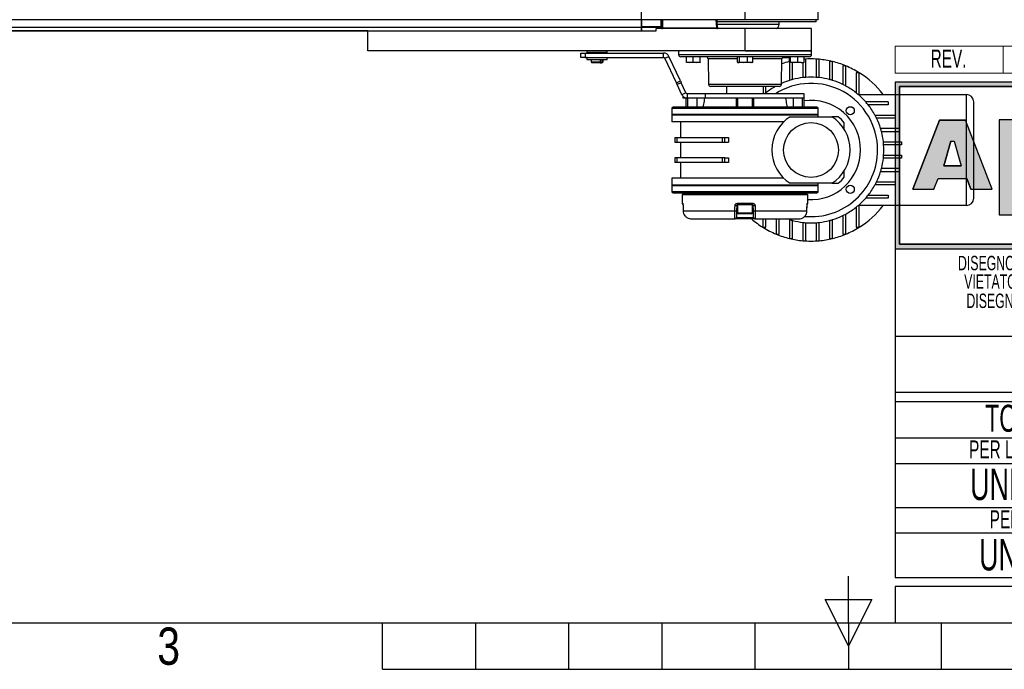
# Model space of a CAD drawing. Header units: millimetres. Extents: x 0 to 420, y 0 to 297.
# Tile 2 of 11: x 118 to 227, y 0 to 72. Entities that reach past the tile are written whole.
import ezdxf
from ezdxf.enums import TextEntityAlignment as Align

# ---------------------------------------------------------------- set-up
doc = ezdxf.new("R2010")
doc.units = ezdxf.units.MM
doc.layers.add('CARTIGLIO', color=140, linetype='Continuous')
doc.styles.add('SLDTEXTSTYLE0', font='TXT', dxfattribs={"width": 0.638298})
doc.styles.add('SLDTEXTSTYLE1', font='TXT', dxfattribs={"width": 0.675})
doc.styles.add('SLDTEXTSTYLE2', font='TXT', dxfattribs={"width": 0.821468})

# ---------------------------------------------------------------- blocks, each defined once
blk = doc.blocks.new('SW_NOTE_0_1')
at = {"layer": 'CARTIGLIO', "color": 0, "insert": (85.41, 3.22), "char_height": 2.5, "attachment_point": 2, "style": 'SLDTEXTSTYLE0'}
blk.add_mtext("ATTENZIONE: NON INTERPRETARE IL DISEGNO. IN CASO DI QUOTE MANCANTI O POCO CHIARE CONSULTARE L'UFFICIO TECNICO", dxfattribs=at)
blk = doc.blocks.new('SW_NOTE_0_15')
at = {"layer": 'CARTIGLIO', "color": 0, "insert": (23.94, 3.87), "char_height": 3, "attachment_point": 2, "style": 'SLDTEXTSTYLE0'}
blk.add_mtext('TOLLERANZE DI LAVORAZIONE', dxfattribs=at)
blk = doc.blocks.new('SW_NOTE_0_16')
at = {"layer": 'CARTIGLIO', "color": 0, "insert": (21.07, 5.8), "char_height": 4.5, "attachment_point": 2, "style": 'SLDTEXTSTYLE1'}
blk.add_mtext('CONFIDENZIALE', dxfattribs=at)
blk = doc.blocks.new('SW_NOTE_0_17')
at = {"layer": 'CARTIGLIO', "color": 0, "insert": (28.04, 2.06), "char_height": 1.6, "attachment_point": 2, "style": 'SLDTEXTSTYLE0'}
blk.add_mtext('DISEGNO ESEGUITO CON CAD NON SONO AMMESSE VARIAZIONI', dxfattribs=at)
blk = doc.blocks.new('SW_NOTE_0_18')
at = {"layer": 'CARTIGLIO', "color": 0, "insert": (27.34, 2.06), "char_height": 1.6, "attachment_point": 2, "style": 'SLDTEXTSTYLE0'}
blk.add_mtext('VIETATO RIPRODURRE O COMUNICARNE A TERZI IL CONTENUTO.', dxfattribs=at)
blk = doc.blocks.new('SW_NOTE_0_21')
at = {"layer": 'CARTIGLIO', "color": 0, "char_height": 1.6, "attachment_point": 2, "style": 'SLDTEXTSTYLE0'}
for s, insert in [('ALUSIC srl', (25.45, 2.06)), ("DISEGNO DI PROPRIETA'", (10.28, 2.06)), (". A TERMINI DI LEGGE E'", (39.41, 2.06))]:
    blk.add_mtext(s, dxfattribs=dict(at, insert=insert))
blk = doc.blocks.new('SW_NOTE_0_23')
at = {"layer": 'CARTIGLIO', "color": 0, "insert": (18.3, 2.58), "char_height": 2, "attachment_point": 2, "style": 'SLDTEXTSTYLE0'}
blk.add_mtext('PER LAVORAZIONI MECCANICHE', dxfattribs=at)
blk = doc.blocks.new('SW_NOTE_0_24')
at = {"layer": 'CARTIGLIO', "color": 0, "insert": (15.68, 4.51), "char_height": 3.5, "attachment_point": 2, "style": 'SLDTEXTSTYLE0'}
blk.add_mtext('UNI-ISO 2768 mH', dxfattribs=at)
blk = doc.blocks.new('SW_NOTE_0_25')
at = {"layer": 'CARTIGLIO', "color": 0, "insert": (13.86, 2.58), "char_height": 2, "attachment_point": 2, "style": 'SLDTEXTSTYLE0'}
blk.add_mtext('PER PROFILI IN ALLUMINIO', dxfattribs=at)
blk = doc.blocks.new('SW_NOTE_0_26')
at = {"layer": 'CARTIGLIO', "color": 0, "insert": (14.06, 4.51), "char_height": 3.5, "attachment_point": 2, "style": 'SLDTEXTSTYLE0'}
blk.add_mtext('UNI-EN 12020-2', dxfattribs=at)
blk = doc.blocks.new('SW_NOTE_0_27')
at = {"layer": 'CARTIGLIO', "color": 0, "insert": (2.34, 2.58), "char_height": 2, "attachment_point": 2, "style": 'SLDTEXTSTYLE0'}
blk.add_mtext('REV.', dxfattribs=at)
blk = doc.blocks.new('Cartiglio ALUSIC')
at = {"layer": 'CARTIGLIO'}
h = blk.add_hatch(color=256, dxfattribs=at)
h.paths.add_polyline_path([(113.97, 150), (113.97, 131.5), (158.97, 131.5), (158.97, 150)], flags=0)
h.paths.add_polyline_path([(114.47, 132), (114.47, 149.5), (158.47, 149.5), (158.47, 132)], flags=0)
h = blk.add_hatch(color=256, dxfattribs=at)
h.paths.add_polyline_path([(118.29, 138.11), (118.76, 139.32), (121.93, 139.32), (122.4, 138.11), (124.75, 138.11), (121.78, 145.79), (118.91, 145.79), (115.94, 138.11)], flags=0)
h.paths.add_polyline_path([(119.4, 140.72), (120.17, 143.45), (120.52, 143.45), (121.3, 140.72)], flags=0)
blk.add_hatch(color=256, dxfattribs=at).paths.add_polyline_path([(128.02, 145.8), (125.55, 145.8), (125.55, 135.27), (154.64, 135.27), (154.64, 136.36), (128.02, 136.36)], flags=0)
at = {"color": 161, "linetype": 'Continuous', "lineweight": 18}
for p, q in [((113.97, 151), (113.97, 154)), ((113.97, 154), (313.62, 154)), ((125.97, 154), (125.97, 151)), ((113.97, 151), (313.62, 151))]:
    blk.add_line(p, q, dxfattribs=at)
at = {"layer": 'CARTIGLIO'}
for p, q in [((113.97, 150), (113.97, 131.5)), ((113.97, 150), (113.97, 95)), ((173.97, 150), (113.97, 150)), ((158.97, 150), (113.97, 150)), ((113.97, 150), (113.97, 131.5)), ((113.97, 150), (113.97, 115.55)), ((114.47, 132), (114.47, 149.5)), ((114.47, 149.5), (114.47, 132)), ((114.47, 149.5), (158.47, 149.5)), ((158.47, 149.5), (114.47, 149.5)), ((118.91, 145.79), (115.94, 138.11)), ((115.94, 138.11), (118.91, 145.79)), ((121.78, 145.79), (118.91, 145.79)), ((118.91, 145.79), (121.78, 145.79)), ((124.75, 138.11), (121.78, 145.79)), ((124.75, 138.11), (121.78, 145.79)), ((128.02, 145.8), (125.55, 145.8)), ((125.55, 145.8), (125.55, 135.27)), ((128.02, 145.8), (125.55, 145.8)), ((125.55, 145.8), (125.55, 135.27)), ((119.4, 140.72), (120.17, 143.45)), ((120.17, 143.45), (119.4, 140.72)), ((120.17, 143.45), (120.52, 143.45)), ((120.17, 143.45), (120.52, 143.45)), ((120.52, 143.45), (121.3, 140.72)), ((120.52, 143.45), (121.3, 140.72)), ((121.3, 140.72), (119.4, 140.72)), ((119.4, 140.72), (121.3, 140.72)), ((118.29, 138.11), (118.76, 139.32)), ((118.29, 138.11), (118.76, 139.32)), ((118.76, 139.32), (121.93, 139.32)), ((118.76, 139.32), (121.93, 139.32)), ((122.4, 138.11), (121.93, 139.32)), ((121.93, 139.32), (122.4, 138.11)), ((115.94, 138.11), (118.29, 138.11)), ((115.94, 138.11), (118.29, 138.11)), ((122.4, 138.11), (124.75, 138.11)), ((122.4, 138.11), (124.75, 138.11)), ((125.55, 135.27), (154.64, 135.27)), ((125.55, 135.27), (154.64, 135.27)), ((113.97, 131.5), (158.97, 131.5)), ((113.97, 131.5), (173.97, 131.5)), ((158.47, 132), (114.47, 132)), ((114.47, 132), (158.47, 132)), ((173.97, 121.76), (113.97, 121.76)), ((173.97, 115.55), (113.97, 115.55)), ((113.97, 114.55), (173.97, 114.55)), ((113.97, 114.55), (113.97, 95)), ((173.96, 110.49), (113.96, 110.49)), ((113.97, 107.67), (154.98, 107.67)), ((154.98, 102.74), (113.97, 102.74)), ((113.99, 99.96), (154.99, 99.96)), ((113.97, 95), (173.97, 95)), ((313.62, 94), (113.97, 94)), ((113.97, 94), (113.97, 90)), ((113.97, 90), (313.62, 90))]:
    blk.add_line(p, q, dxfattribs=at)
at = {"layer": 'CARTIGLIO', "linetype": 'Continuous'}
blk.add_line((113.97, 90), (313.62, 90), dxfattribs=at)
at = {"layer": 'CARTIGLIO', "color": 140}
for name, p in [('SW_NOTE_0_27', (117.57, 151.04)), ('SW_NOTE_0_21', (118.97, 128.66)), ('SW_NOTE_0_18', (116.35, 126.61)), ('SW_NOTE_0_17', (115.64, 124.47)), ('SW_NOTE_0_16', (122.24, 115.47)), ('SW_NOTE_0_15', (119.54, 110.32)), ('SW_NOTE_0_23', (117.6, 107.65)), ('SW_NOTE_0_24', (118.75, 102.6)), ('SW_NOTE_0_25', (121.86, 99.9)), ('SW_NOTE_0_26', (120.29, 94.79)), ('SW_NOTE_0_1', (127.63, 90.02))]:
    blk.add_blockref(name, p, dxfattribs=at)
at = {"layer": 'CARTIGLIO', "color": 140, "style": 'SLDTEXTSTYLE0', "width": 0.638298}
for tag, height, p in [('AUTOATTR1', 3.5, (223.45, 133.7)), ('AUTOATTR2', 3.5, (221.77, 127.42)), ('AUTOATTR11', 3.5, (222.86, 121.41)), ('AUTOATTR8', 4, (219.24, 110)), ('AUTOATTR9', 4, (218.12, 100.42)), ('AUTOATTR0', 4, (249.03, 100.31))]:
    blk.add_attdef(tag, text='', height=height, dxfattribs=at).set_placement(p, align=Align.TOP_CENTER)
at = {"layer": 'CARTIGLIO', "color": 140}
for tag in ['AUTOATTR13', 'AUTOATTR12', 'AUTOATTR10', 'AUTOATTR7', 'AUTOATTR6', 'AUTOATTR5', 'AUTOATTR4', 'AUTOATTR3']:
    blk.add_attdef(tag, (0, 0), '', height=4, dxfattribs=at)

msp = doc.modelspace()

# ---------------------------------------------------------------- linework, layer by layer
at = {"color": 7, "linetype": 'Continuous'}
for p, q in [((187.0058, 70.8716), (187.0058, 155.5205)), ((78.5237, 70.8716), (187.0058, 70.8716))]:
    msp.add_line(p, q, dxfattribs=at)
at = {"color": 7, "linetype": 'Continuous', "lineweight": 25}
for p, q in [((198.5114, 72.1043), (198.5114, 154.2877)), ((206.6476, 72.1043), (206.6476, 154.2877)), ((198.5114, 72.1043), (67.018, 72.1043)), ((187.0058, 71.2414), (78.5237, 71.2414)), ((187.0058, 72.1043), (187.0058, 71.2414)), ((187.0058, 71.3339), (189.1783, 71.3339)), ((189.1793, 71.2496), (187.0058, 71.2496)), ((187.0058, 71.2414), (187.0058, 70.8716)), ((188.6494, 70.8716), (188.6494, 71.1181)), ((198.5114, 71.1181), (188.6494, 71.1181)), ((189.176, 71.2675), (189.1783, 71.3339)), ((189.1783, 71.3339), (189.1917, 72.1043)), ((189.2581, 71.2017), (189.2739, 72.1043)), ((189.2591, 71.1877), (189.2598, 71.1839)), ((189.3561, 72.1043), (189.3403, 71.2017)), ((189.3403, 71.2017), (189.3403, 71.1181)), ((189.3403, 71.2017), (195.3953, 71.2017)), ((195.3953, 71.2017), (195.315, 72.1043)), ((195.3953, 71.2017), (195.3953, 71.1181)), ((206.4011, 71.8578), (195.4158, 71.8578)), ((202.2919, 71.5564), (195.424, 71.5564)), ((206.6476, 72.1043), (198.5114, 72.1043)), ((198.5114, 68.6526), (198.5114, 71.1181)), ((205.908, 71.1181), (198.5114, 71.1181)), ((202.2919, 71.5564), (202.2919, 71.8578)), ((205.908, 68.6526), (205.908, 71.1181)), ((206.4011, 71.8578), (206.4011, 72.1043)), ((156.5979, 70.8716), (108.9316, 70.8716)), ((156.5979, 68.6526), (156.5979, 70.8716)), ((156.5979, 70.8716), (188.6494, 70.8716)), ((198.5114, 68.6526), (156.5979, 68.6526)), ((180.2728, 67.9138), (180.2728, 68.4069)), ((180.2728, 68.4069), (180.7659, 68.4069)), ((180.7659, 67.9138), (180.2728, 67.9138)), ((180.7659, 68.4069), (180.7659, 67.9138)), ((180.7659, 68.4069), (189.4695, 68.4069)), ((180.7659, 67.9138), (189.4695, 67.9138)), ((180.9576, 68.6223), (180.9486, 68.4497)), ((180.9486, 68.4497), (183.2132, 68.4497)), ((180.9486, 67.871), (180.9576, 67.6984)), ((183.2132, 67.871), (180.9486, 67.871)), ((180.9758, 68.6223), (180.9576, 68.6223)), ((183.2042, 68.6223), (180.9758, 68.6223)), ((180.9992, 68.4151), (180.9814, 68.4151)), ((180.9814, 67.9055), (183.1804, 67.9055)), ((183.1804, 68.4151), (180.9992, 68.4151)), ((181.0782, 68.4151), (181.0782, 68.4069)), ((181.0782, 67.9138), (181.0782, 67.9055)), ((183.0835, 68.4069), (183.0835, 68.4151)), ((183.0835, 67.9055), (183.0835, 67.9138)), ((183.2132, 68.4497), (183.2042, 68.6223)), ((183.2042, 67.6984), (183.2132, 67.871)), ((189.4695, 67.9138), (189.4695, 68.4069)), ((189.6184, 67.8189), (190.0653, 68.0273)), ((190.8878, 65.0967), (189.6184, 67.8189)), ((191.3347, 65.3051), (190.0653, 68.0273)), ((191.1149, 68.6526), (191.1222, 68.2374)), ((191.1222, 68.2374), (205.9007, 68.2374)), ((198.5114, 67.9951), (191.3687, 67.9951)), ((191.9956, 67.3804), (191.9956, 67.9951)), ((192.0045, 67.3804), (192.0045, 67.9951)), ((192.7675, 67.3804), (192.7675, 67.9951)), ((193.5216, 67.3804), (193.5216, 67.9951)), ((197.6579, 67.3804), (197.6579, 67.9951)), ((197.9142, 67.3804), (197.9142, 67.9951)), ((198.5114, 68.6526), (205.908, 68.6526)), ((205.908, 68.6526), (198.5114, 68.6526)), ((205.6542, 67.9951), (198.5114, 67.9951)), ((198.7678, 67.3804), (198.7678, 67.9951)), ((199.365, 67.3804), (199.365, 67.9951)), ((203.233, 67.913), (203.2993, 67.913)), ((203.2516, 67.913), (203.253, 67.9951)), ((203.2993, 67.913), (203.2998, 67.9951)), ((203.2993, 67.913), (203.4527, 67.913)), ((203.4527, 67.3804), (203.4527, 67.9951)), ((203.573, 67.3804), (203.573, 67.9951)), ((204.3846, 67.3804), (204.3846, 67.9951)), ((205.0759, 67.3804), (205.0759, 67.9951)), ((205.9007, 68.2374), (205.908, 68.6526)), ((180.9576, 67.6984), (183.2042, 67.6984)), ((181.0081, 67.6672), (180.9904, 67.6672)), ((183.1713, 67.6672), (181.0081, 67.6672)), ((181.4234, 67.6672), (181.4234, 67.4124)), ((181.4234, 67.4124), (181.5056, 67.3303)), ((181.4234, 67.4124), (182.4708, 67.4124)), ((182.4119, 67.3303), (181.5056, 67.3303)), ((182.4708, 67.4124), (182.4119, 67.3303)), ((182.4119, 67.3303), (182.5514, 67.3303)), ((182.6103, 67.659), (182.4708, 67.659)), ((182.4708, 67.4124), (182.4708, 67.659)), ((182.5514, 67.3303), (182.6103, 67.4124)), ((182.6562, 67.3303), (182.5514, 67.3303)), ((182.6103, 67.659), (182.6103, 67.4124)), ((182.6103, 67.4124), (182.7384, 67.4124)), ((182.6562, 67.3303), (182.7384, 67.4124)), ((182.7384, 67.4124), (182.7384, 67.6672)), ((192, 67.3377), (192, 67.3377)), ((192.386, 67.3377), (192, 67.3377)), ((192.0045, 67.3804), (192.386, 67.3377)), ((192.386, 67.3377), (192.7675, 67.3804)), ((193.1446, 67.3377), (192.386, 67.3377)), ((192.7675, 67.3804), (193.1446, 67.3377)), ((193.1446, 67.3377), (193.5216, 67.3804)), ((193.5172, 67.3377), (193.1446, 67.3377)), ((193.5172, 67.3377), (193.5173, 67.3377)), ((194.418, 67.7529), (194.4669, 64.9501)), ((197.6579, 67.7529), (194.418, 67.7529)), ((197.7181, 67.3503), (197.7528, 67.3377)), ((197.7861, 67.3377), (197.7528, 67.3377)), ((198.341, 67.3377), (197.7861, 67.3377)), ((197.9142, 67.3804), (198.341, 67.3377)), ((198.341, 67.3377), (198.7678, 67.3804)), ((199.0664, 67.3377), (198.341, 67.3377)), ((198.7678, 67.3804), (199.0664, 67.3377)), ((199.0664, 67.3377), (199.365, 67.3804)), ((199.2701, 67.3377), (199.0664, 67.3377)), ((199.2701, 67.3377), (199.3048, 67.3503)), ((202.6049, 67.7529), (199.365, 67.7529)), ((202.556, 64.9501), (202.6049, 67.7529)), ((203.4589, 67.3729), (203.4589, 65.3677)), ((203.4984, 67.3403), (203.5057, 67.3377)), ((203.5129, 67.3377), (203.5057, 67.3377)), ((203.9788, 67.3377), (203.5129, 67.3377)), ((203.573, 67.3804), (203.9788, 67.3377)), ((203.7876, 65.4615), (203.7876, 67.3377)), ((203.9788, 67.3377), (204.3846, 67.3804)), ((204.7302, 67.3377), (203.9788, 67.3377)), ((204.3846, 67.3804), (204.7302, 67.3377)), ((204.7302, 67.3377), (205.0759, 67.3804)), ((204.7302, 67.3377), (205.0229, 67.3377)), ((204.9382, 67.3377), (204.9382, 65.6762)), ((205.0229, 67.3377), (205.0302, 67.3403)), ((205.2669, 67.7081), (205.0759, 67.7081)), ((205.2669, 65.7064), (205.2669, 67.7081)), ((206.7462, 67.7081), (206.4175, 67.7081)), ((206.4175, 67.7081), (206.4175, 65.7064)), ((206.7462, 65.6762), (206.7462, 67.7081)), ((207.8968, 67.4636), (207.8968, 65.4615)), ((208.2255, 67.4636), (207.8968, 67.4636)), ((208.2255, 65.3677), (208.2255, 67.4636)), ((209.3761, 66.9815), (209.3761, 64.9139)), ((209.7048, 66.9815), (209.3761, 66.9815)), ((209.7048, 64.7448), (209.7048, 66.9815)), ((210.8554, 66.2218), (210.8554, 63.9855)), ((211.1841, 66.2218), (210.8554, 66.2218)), ((211.1841, 63.7114), (211.1841, 66.2218)), ((190.8878, 65.0967), (191.3347, 65.3051)), ((190.9816, 64.8954), (190.8878, 65.0967)), ((191.4285, 65.1038), (190.9816, 64.8954)), ((191.5053, 63.7725), (190.9816, 64.8954)), ((191.3347, 65.3051), (191.4285, 65.1038)), ((191.9522, 63.9809), (191.4285, 65.1038)), ((194.4669, 64.9501), (202.556, 64.9501)), ((198.5114, 64.7078), (194.7134, 64.7078)), ((196.4569, 64.7078), (196.4569, 63.886)), ((202.3095, 64.7078), (198.5114, 64.7078)), ((200.566, 63.886), (200.566, 64.7078)), ((200.829, 63.9855), (200.829, 64.7078)), ((191.9522, 63.9809), (191.5053, 63.7725)), ((191.635, 63.3929), (191.635, 63.5927)), ((191.7993, 63.4725), (191.7993, 63.3929)), ((192.1011, 63.886), (192.1011, 63.3929)), ((194.0697, 63.886), (192.1011, 63.886)), ((194.0697, 63.886), (194.0697, 63.3929)), ((205.0861, 63.886), (194.0697, 63.886)), ((205.0861, 63.3929), (205.0861, 63.886)), ((211.1841, 63.8038), (223.1007, 63.8038)), ((223.1007, 51.4763), (223.1007, 63.8038)), ((206.4832, 62.4067), (190.5397, 62.4067)), ((191.7993, 63.3929), (191.635, 63.3929)), ((192.1011, 63.3929), (191.7993, 63.3929)), ((191.9368, 63.3929), (191.9368, 62.4067)), ((191.991, 62.4067), (191.991, 63.3929)), ((194.0697, 63.3929), (192.1011, 63.3929)), ((192.154, 62.4067), (192.154, 63.3929)), ((193.1695, 63.3929), (193.1695, 62.4067)), ((205.0861, 63.3929), (194.0697, 63.3929)), ((197.5252, 63.3929), (197.5252, 62.4067)), ((197.6685, 63.3929), (197.6685, 62.4067)), ((199.3544, 63.3929), (197.6685, 63.3929)), ((199.3544, 62.4067), (199.3544, 63.3929)), ((199.4976, 62.4067), (199.4976, 63.3929)), ((203.8534, 63.3929), (203.8534, 62.4067)), ((204.8689, 63.3929), (204.8689, 62.4067)), ((205.0319, 63.3929), (205.0319, 62.4067)), ((205.0861, 63.3929), (205.0319, 63.3929)), ((205.0861, 62.4067), (205.0861, 63.3929)), ((214.424, 62.982), (211.9135, 62.982)), ((214.424, 62.6532), (212.1877, 62.6532)), ((214.424, 62.982), (214.424, 62.6532)), ((223.9226, 52.2981), (223.9226, 62.982)), ((190.3753, 62.2423), (190.3753, 61.5848)), ((206.6476, 62.2423), (190.3753, 62.2423)), ((190.3753, 61.5848), (190.4575, 61.5027)), ((206.6476, 61.5848), (190.3753, 61.5848)), ((190.3753, 61.5027), (190.3753, 60.763)), ((206.6476, 61.5027), (190.3753, 61.5027)), ((203.5411, 61.3383), (208.1433, 61.3383)), ((206.5654, 61.5027), (206.6476, 61.5848)), ((206.6476, 61.5848), (206.6476, 62.2423)), ((206.6476, 61.3383), (206.6476, 61.5027)), ((208.8495, 61.3383), (208.1721, 61.3383)), ((212.9469, 61.5027), (215.1837, 61.5027)), ((215.1837, 61.5027), (215.1837, 61.1739)), ((202.8059, 60.763), (190.3753, 60.763)), ((191.3615, 60.763), (191.3615, 59.0322)), ((209.5405, 59.9061), (209.5405, 60.6473)), ((215.1837, 61.1739), (213.116, 61.1739)), ((215.6658, 60.0234), (213.5699, 60.0234)), ((213.6637, 59.6946), (215.6658, 59.6946)), ((215.6658, 59.6946), (215.6658, 60.0234)), ((190.704, 59.0322), (190.704, 58.5063)), ((190.704, 59.0322), (190.956, 59.0322)), ((190.704, 58.5063), (190.956, 58.5063)), ((190.956, 58.5063), (190.956, 59.0322)), ((190.956, 59.0322), (195.9703, 59.0322)), ((190.956, 58.5063), (195.9703, 58.5063)), ((191.3615, 58.5063), (191.3615, 56.7738)), ((195.9703, 59.0322), (195.9703, 58.5063)), ((195.9703, 59.0322), (196.2584, 59.0322)), ((195.9703, 58.5063), (196.2584, 58.5063)), ((196.2584, 58.5063), (196.2584, 59.0322)), ((196.2584, 59.0322), (196.6917, 59.0322)), ((196.2584, 58.5063), (196.6917, 58.5063)), ((196.6917, 59.0322), (196.6917, 58.5063)), ((213.8784, 58.5441), (215.9103, 58.5441)), ((215.9103, 58.2153), (213.9086, 58.2153)), ((215.9103, 58.5441), (215.9103, 58.2153)), ((213.9086, 57.0648), (215.9103, 57.0648)), ((215.9103, 57.0648), (215.9103, 56.736)), ((190.704, 56.7738), (190.704, 56.2479)), ((190.956, 56.7738), (190.704, 56.7738)), ((190.956, 56.2479), (190.704, 56.2479)), ((190.956, 56.2479), (190.956, 56.7738)), ((195.9703, 56.7738), (190.956, 56.7738)), ((195.9703, 56.2479), (190.956, 56.2479)), ((191.3615, 56.2479), (191.3615, 54.5171)), ((195.9703, 56.7738), (195.9703, 56.2479)), ((196.2584, 56.7738), (195.9703, 56.7738)), ((196.2584, 56.2479), (195.9703, 56.2479)), ((196.2584, 56.2479), (196.2584, 56.7738)), ((196.2584, 56.7738), (196.6917, 56.7738)), ((196.6917, 56.2479), (196.2584, 56.2479)), ((196.6917, 56.7738), (196.6917, 56.2479)), ((215.9103, 56.736), (213.8784, 56.736)), ((209.5405, 54.6328), (209.5405, 55.3408)), ((213.5699, 55.2567), (215.6658, 55.2567)), ((215.6658, 55.5855), (213.6637, 55.5855)), ((215.6658, 55.2567), (215.6658, 55.5855)), ((190.3753, 54.5171), (190.3753, 53.7774)), ((202.8059, 54.5171), (190.3753, 54.5171)), ((190.4575, 53.7774), (190.3753, 53.6952)), ((190.3753, 53.7774), (198.5114, 53.7774)), ((190.3753, 53.6952), (190.3753, 53.0378)), ((190.3753, 53.6952), (206.6476, 53.6952)), ((198.5114, 53.7774), (206.6476, 53.7774)), ((208.1433, 53.9418), (203.5411, 53.9418)), ((206.6476, 53.6952), (206.5654, 53.7774)), ((206.6476, 53.7774), (206.6476, 53.9418)), ((206.6476, 53.0378), (206.6476, 53.6952)), ((208.1721, 53.9418), (208.8495, 53.9418)), ((215.1837, 53.7774), (212.9469, 53.7774)), ((213.116, 54.1062), (215.1837, 54.1062)), ((215.1837, 54.1062), (215.1837, 53.7774)), ((190.3753, 53.0378), (206.6476, 53.0378)), ((190.5397, 52.8734), (206.4832, 52.8734)), ((191.5266, 52.709), (191.5352, 51.7214)), ((191.5266, 52.709), (205.4963, 52.709)), ((191.608, 52.7912), (191.608, 52.709)), ((191.608, 52.7912), (205.4149, 52.7912)), ((191.9368, 52.8734), (191.9368, 52.7912)), ((191.991, 52.7912), (191.991, 52.8734)), ((192.154, 52.7912), (192.154, 52.8734)), ((193.1695, 52.7912), (193.1695, 52.8734)), ((193.8527, 52.7912), (193.8372, 52.8734)), ((197.5252, 52.8734), (197.5252, 52.7912)), ((197.6685, 52.8734), (197.6685, 52.7912)), ((199.3544, 52.7912), (199.3544, 52.8734)), ((199.4976, 52.7912), (199.4976, 52.8734)), ((203.1857, 52.8734), (203.1702, 52.7912)), ((203.8534, 52.7912), (203.8534, 52.8734)), ((204.8689, 52.8734), (204.8689, 52.7912)), ((205.0319, 52.8734), (205.0319, 52.7912)), ((205.0861, 52.7912), (205.0861, 52.8734)), ((205.4149, 52.709), (205.4149, 52.7912)), ((205.4877, 51.7214), (205.4963, 52.709)), ((212.1877, 52.6269), (214.424, 52.6269)), ((214.424, 52.6269), (214.424, 52.2981)), ((191.5352, 51.7214), (191.5881, 51.7214)), ((191.6241, 51.4786), (191.6262, 51.4792)), ((191.6254, 51.4783), (191.6322, 50.8929)), ((197.5922, 51.4777), (197.582, 50.8917)), ((197.6896, 51.4777), (197.5922, 51.4777)), ((197.6542, 51.7214), (199.3687, 51.7214)), ((199.3485, 51.5585), (197.6744, 51.5585)), ((197.6896, 51.5585), (197.6896, 50.6709)), ((199.3333, 50.6709), (199.3333, 51.5585)), ((199.4307, 51.4777), (199.3333, 51.4777)), ((199.4409, 50.8917), (199.4307, 51.4777)), ((205.3907, 50.8923), (205.3975, 51.4783)), ((205.3967, 51.4792), (205.3988, 51.4787)), ((205.4348, 51.7214), (205.4877, 51.7214)), ((211.1841, 49.0583), (211.1841, 51.5687)), ((223.1007, 51.4763), (211.1841, 51.4763)), ((214.424, 52.2981), (211.9135, 52.2981)), ((191.6322, 50.8926), (191.6322, 50.8923)), ((191.6331, 50.8931), (197.3912, 50.8931)), ((197.6896, 50.6709), (199.3169, 50.6709)), ((199.2347, 50.5723), (197.7882, 50.5723)), ((199.3169, 50.6709), (199.3333, 50.6709)), ((199.6317, 50.8931), (205.3898, 50.8931)), ((209.3761, 50.3662), (209.3761, 48.2986)), ((209.7048, 48.2986), (209.7048, 50.5353)), ((210.8554, 51.2946), (210.8554, 49.0583)), ((192.5482, 49.997), (197.4048, 49.997)), ((199.6181, 49.997), (197.4048, 49.997)), ((197.5692, 50.1585), (199.4537, 50.1585)), ((199.6181, 49.997), (204.4747, 49.997)), ((200.5003, 49.997), (200.5003, 49.0583)), ((200.829, 49.0583), (200.829, 49.997)), ((201.9796, 49.997), (201.9796, 48.2986)), ((202.3083, 48.2986), (202.3083, 49.997)), ((203.4589, 49.9124), (203.4589, 47.8165)), ((203.7876, 47.8165), (203.7876, 49.8185)), ((204.9382, 49.6039), (204.9382, 47.572)), ((205.2669, 47.572), (205.2669, 49.5737)), ((206.4175, 49.5737), (206.4175, 47.572)), ((206.7462, 47.572), (206.7462, 49.6039)), ((207.8968, 49.8185), (207.8968, 47.8165)), ((208.2255, 47.8165), (208.2255, 49.9124)), ((200.5003, 49.0583), (200.829, 49.0583)), ((201.9796, 48.2986), (202.3083, 48.2986)), ((209.3761, 48.2986), (209.7048, 48.2986)), ((210.8554, 49.0583), (211.1841, 49.0583)), ((203.4589, 47.8165), (203.7876, 47.8165)), ((204.9382, 47.572), (205.2669, 47.572)), ((206.4175, 47.572), (206.7462, 47.572)), ((207.8968, 47.8165), (208.2255, 47.8165))]:
    msp.add_line(p, q, dxfattribs=at)
at = {"color": 7, "linetype": 'Continuous', "lineweight": 25, "flags": 128}
for points in [[(191.6254, 51.4783), (191.6243, 51.4785), (191.6241, 51.4786)], [(191.6262, 51.4792), (191.63, 51.1505), (191.6331, 50.8931)], [(197.3912, 50.8931), (197.3971, 51.2218), (197.4017, 51.4792)], [(199.6212, 51.4792), (199.6271, 51.1505), (199.6317, 50.8931)], [(205.3898, 50.8931), (205.3937, 51.2218), (205.3967, 51.4792)], [(205.3988, 51.4787), (205.3985, 51.4785), (205.3975, 51.4783)], [(191.6322, 50.8923), (191.6312, 50.8925), (191.6331, 50.8931)], [(205.3898, 50.8931), (205.3917, 50.8925), (205.3907, 50.8923)], [(203.4589, 49.9124), (203.3115, 49.9594), (203.2001, 49.997)]]:
    msp.add_lwpolyline(points, dxfattribs=at)
at = {"color": 7, "linetype": 'Continuous', "lineweight": 25}
for centre, radius in [((210.2006, 61.9985), 0.452), ((205.8422, 57.64), 3.0408), ((210.2006, 53.2816), 0.452)]:
    msp.add_circle(centre, radius, dxfattribs=at)
for centre, radius, start, end in [((189.1835, 71.1927), 0.0752, 6.924501, 95.747368), ((189.2125, 72.1196), 0.7864, 267.505059, 273.494827), ((189.1793, 71.1674), 0.0822, 11.536959, 90), ((189.2992, 70.0242), 1.1782, 88.001617, 91.998383), ((189.3403, 71.2003), 0.0822, 179, 270), ((195.3953, 71.2003), 0.0822, 270, 5.18942), ((195.5069, 70.2404), 0.9678, 91.762017, 96.622174), ((201.8371, 71.5564), 0.4547, 285.451693, 0), ((180.9814, 68.448), 0.0329, 177, 270), ((180.9814, 67.8727), 0.0329, 90, 183), ((180.9904, 68.6205), 0.0329, 102.687408, 177), ((183.1713, 68.6205), 0.0329, 3, 77.312592), ((183.1804, 68.448), 0.0329, 270, 3), ((183.1804, 67.8727), 0.0329, 357, 90), ((189.4695, 67.7494), 0.6575, 25, 90), ((189.4695, 67.7494), 0.1644, 25, 90), ((191.3687, 68.2417), 0.2466, 181, 270), ((194.1715, 67.7486), 0.2466, 1, 90), ((202.8514, 67.7486), 0.2466, 90, 179), ((205.6542, 68.2417), 0.2466, 270, 359), ((180.9904, 67.7001), 0.0329, 183, 270), ((183.1713, 67.7001), 0.0329, 270, 357), ((205.8422, 57.64), 10.1086, 103.637155, 108.734606), ((205.8422, 57.64), 10.1086, 84.869132, 94.347769), ((205.8422, 57.64), 10.1086, 76.362845, 84.869132), ((205.8422, 57.64), 10.1086, 67.535321, 76.362845), ((205.8422, 57.64), 10.1086, 58.098856, 67.535321), ((205.8422, 57.64), 8.0868, 96.418432, 104.718191), ((205.8422, 57.64), 8.0868, 94.079365, 96.418432), ((205.8422, 57.64), 8.0868, 85.920635, 94.079365), ((205.8422, 57.64), 8.0868, 83.581568, 85.920635), ((205.8422, 57.64), 8.0868, 75.281809, 83.581568), ((205.8422, 57.64), 10.1086, 37.571869, 58.098856), ((194.7134, 64.9544), 0.2466, 181, 270), ((205.8422, 57.64), 8.0868, 119.075071, 128.310198), ((205.8422, 57.64), 7.3965, 0, 122.387539), ((202.3095, 64.9544), 0.2466, 270, 359), ((205.8422, 57.64), 8.0868, 107.140475, 113.965964), ((205.8422, 57.64), 8.0868, 104.718191, 107.140475), ((205.8422, 57.64), 8.0868, 72.859525, 75.281809), ((205.8422, 57.64), 8.0868, 64.087892, 72.859525), ((205.8422, 57.64), 8.0868, 61.468472, 64.087892), ((205.8422, 57.64), 8.0868, 51.689802, 61.468472), ((205.8422, 57.64), 8.0868, 128.310198, 129.433915), ((205.8422, 57.64), 8.0868, 48.65671, 51.689802), ((205.8422, 57.64), 8.0868, 41.34329, 48.65671), ((223.1007, 62.982), 0.8218, 0, 90), ((190.5397, 62.2423), 0.1644, 90, 180), ((205.8422, 57.64), 5.5063, 0, 97.892416), ((206.4832, 62.2423), 0.1644, 0, 90), ((205.8422, 57.64), 8.0868, 38.310198, 41.34329), ((205.8422, 57.64), 8.0868, 28.531528, 38.310198), ((205.8422, 57.64), 4.3557, 121.890792, 238.109208), ((205.8422, 57.64), 4.3557, 301.890792, 58.109208), ((205.8422, 57.64), 4.7666, 39.116744, 50.883256), ((205.8422, 57.64), 8.0868, 25.912108, 28.531528), ((205.8422, 57.64), 8.0868, 17.140475, 25.912108), ((205.8422, 57.64), 8.0868, 14.718191, 17.140475), ((205.8422, 57.64), 8.0868, 6.418432, 14.718191), ((205.8422, 57.64), 8.0868, 4.079365, 6.418432), ((205.8422, 57.64), 8.0868, 355.920635, 4.079365), ((205.8422, 57.64), 7.3965, 264.627085, 0), ((205.8422, 57.64), 5.5063, 266.347163, 0), ((205.8422, 57.64), 8.0868, 353.581568, 355.920635), ((205.8422, 57.64), 8.0868, 345.281809, 353.581568), ((205.8422, 57.64), 8.0868, 334.087892, 342.859525), ((205.8422, 57.64), 8.0868, 342.859525, 345.281809), ((205.8422, 57.64), 4.7666, 309.116744, 320.883256), ((205.8422, 57.64), 8.0868, 321.689802, 331.468472), ((205.8422, 57.64), 8.0868, 331.468472, 334.087892), ((190.5397, 53.0378), 0.1644, 180, 270), ((206.4832, 53.0378), 0.1644, 270, 0), ((205.8422, 57.64), 8.0868, 318.65671, 321.689802), ((191.6996, 51.7228), 0.1644, 180.5, 239.656256), ((191.7534, 51.7228), 0.1653, 180.483929, 208.017591), ((197.5292, 55.7622), 4.285, 268.294895, 270.84236), ((197.9998, 51.6815), 0.348, 173.421252, 200.711868), ((199.0231, 51.6815), 0.348, 339.288132, 6.578748), ((199.4937, 55.7622), 4.285, 269.15764, 271.705105), ((205.3233, 51.7228), 0.1644, 300.228465, 359.5), ((205.2695, 51.7228), 0.1653, 332.086988, 359.516), ((205.8422, 57.64), 8.0868, 308.310198, 311.34329), ((205.8422, 57.64), 8.0868, 311.34329, 318.65671), ((205.8422, 57.64), 10.1086, 301.901144, 322.428131), ((223.1007, 52.2981), 0.8218, 270, 0), ((197.5188, 55.1722), 4.281, 268.292536, 270.845926), ((197.7882, 50.6709), 0.0986, 180, 270), ((199.2347, 50.6709), 0.0986, 270, 0), ((199.5041, 55.1722), 4.281, 269.154074, 271.707464), ((205.8422, 57.64), 8.0868, 287.140475, 295.912108), ((205.8422, 57.64), 8.0868, 295.912108, 298.531528), ((205.8422, 57.64), 8.0868, 298.531528, 308.310198), ((197.4048, 50.1614), 0.1644, 270, 359), ((205.8422, 57.64), 10.1086, 229.121365, 238.098856), ((199.6181, 50.1614), 0.1644, 181, 270), ((205.8422, 57.64), 8.0868, 252.859525, 255.281809), ((205.8422, 57.64), 8.0868, 255.281809, 263.581568), ((205.8422, 57.64), 8.0868, 263.581568, 265.920635), ((205.8422, 57.64), 8.0868, 265.920635, 274.079365), ((205.8422, 57.64), 8.0868, 274.079365, 276.418432), ((205.8422, 57.64), 8.0868, 276.418432, 284.718191), ((205.8422, 57.64), 8.0868, 284.718191, 287.140475), ((205.8422, 57.64), 10.1086, 238.098856, 247.535321), ((205.8422, 57.64), 10.1086, 247.535321, 256.362845), ((205.8422, 57.64), 10.1086, 283.637155, 292.464679), ((205.8422, 57.64), 10.1086, 292.464679, 301.901144), ((205.8422, 57.64), 10.1086, 256.362845, 264.869132), ((205.8422, 57.64), 10.1086, 264.869132, 275.130868), ((205.8422, 57.64), 10.1086, 275.130868, 283.637155)]:
    msp.add_arc(centre, radius, start, end, dxfattribs=at)
for points, knots in [([(189.1793, 71.2496), (189.1787, 71.2504), (189.1777, 71.252), (189.1765, 71.2623), (189.176, 71.2675)], [0, 0, 0, 0, 0.50006029, 1, 1, 1, 1]), ([(195.4797, 71.208), (195.4565, 71.4467), (195.4275, 71.7453), (195.4025, 72.0443), (195.3975, 72.1043)], [0, 0, 0, 0, 0.799409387, 1, 1, 1, 1]), ([(202.6723, 67.913), (202.7142, 67.913), (202.8153, 67.913), (202.9763, 67.913), (203.1244, 67.913), (203.218, 67.913), (203.2542, 67.913), (203.2477, 67.913), (203.2462, 67.913)], [0, 0, 0, 0, 0.14496713, 0.35013613, 0.55662055, 0.7337847, 0.93890604, 1, 1, 1, 1]), ([(191.9956, 67.3804), (191.9959, 67.3751), (191.9974, 67.3496), (191.9989, 67.343), (192, 67.3377)], [0, 0, 0, 0, 0.20618569, 1, 1, 1, 1]), ([(192, 67.3377), (192.0014, 67.3451), (192.0029, 67.3529), (192.0044, 67.379), (192.0045, 67.3804)], [0, 0, 0, 0, 0.9470257, 1, 1, 1, 1]), ([(193.5216, 67.3804), (193.5215, 67.379), (193.5201, 67.3529), (193.5186, 67.3451), (193.5172, 67.3377)], [0, 0, 0, 0, 0.0529743, 1, 1, 1, 1]), ([(197.6579, 67.3804), (197.6666, 67.3751), (197.7089, 67.3496), (197.7519, 67.343), (197.7861, 67.3377)], [0, 0, 0, 0, 0.20618569, 1, 1, 1, 1]), ([(197.7861, 67.3377), (197.8268, 67.3451), (197.8697, 67.3529), (197.912, 67.379), (197.9142, 67.3804)], [0, 0, 0, 0, 0.9470257, 1, 1, 1, 1]), ([(199.365, 67.3804), (199.3628, 67.379), (199.3425, 67.3663), (199.3218, 67.3623), (199.3034, 67.3588)], [0, 0, 0, 0, 0.11013434, 1, 1, 1, 1]), ([(203.4527, 67.3804), (203.4568, 67.3751), (203.4767, 67.3496), (203.4968, 67.343), (203.5129, 67.3377)], [0, 0, 0, 0, 0.20618569, 1, 1, 1, 1]), ([(203.5129, 67.3377), (203.532, 67.3451), (203.5521, 67.3529), (203.572, 67.379), (203.573, 67.3804)], [0, 0, 0, 0, 0.947025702, 1, 1, 1, 1]), ([(205.0759, 67.3804), (205.0748, 67.379), (205.055, 67.3529), (205.0348, 67.3451), (205.0157, 67.3377)], [0, 0, 0, 0, 0.0529743, 1, 1, 1, 1]), ([(194.0192, 63.3929), (193.9791, 63.1713), (193.9203, 62.8455), (193.8573, 62.513), (193.8372, 62.4067)], [0, 0, 0, 0, 0.68016833, 1, 1, 1, 1]), ([(203.0037, 63.3929), (203.0438, 63.1713), (203.1026, 62.8455), (203.1656, 62.513), (203.1857, 62.4067)], [0, 0, 0, 0, 0.680168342, 1, 1, 1, 1]), ([(191.5881, 51.7214), (191.5917, 51.7186), (191.5991, 51.7131), (191.6104, 51.6702), (191.6197, 51.6068), (191.6249, 51.5387), (191.6258, 51.495), (191.6262, 51.4792)], [0, 0, 0, 0, 0.22191221, 0.44275024, 0.6617521, 0.8773894, 1, 1, 1, 1]), ([(191.6081, 51.651), (191.6082, 51.6507), (191.6085, 51.6499), (191.6114, 51.6377), (191.6157, 51.6105), (191.6201, 51.5734), (191.6214, 51.5434), (191.622, 51.5323)], [0, 0, 0, 0, 0.10169302, 0.27100647, 0.51535631, 0.81957296, 1, 1, 1, 1]), ([(191.622, 51.5323), (191.6227, 51.5215), (191.6239, 51.5042), (191.6237, 51.4857), (191.6237, 51.4787)], [0, 0, 0, 0, 0.62158321, 1, 1, 1, 1]), ([(197.4017, 51.4792), (197.4049, 51.5066), (197.4115, 51.5617), (197.4558, 51.6344), (197.52, 51.6891), (197.5902, 51.7175), (197.6363, 51.7203), (197.6542, 51.7214)], [0, 0, 0, 0, 0.21190404, 0.42486415, 0.64104474, 0.86118213, 1, 1, 1, 1]), ([(197.6744, 51.5585), (197.6685, 51.5581), (197.6535, 51.5571), (197.6308, 51.5477), (197.6099, 51.5296), (197.5954, 51.5055), (197.5933, 51.4869), (197.5922, 51.4777)], [0, 0, 0, 0, 0.14001619, 0.36327889, 0.58147636, 0.79302006, 1, 1, 1, 1]), ([(199.4307, 51.4777), (199.4303, 51.483), (199.4292, 51.4977), (199.4196, 51.5205), (199.401, 51.5415), (199.3765, 51.5557), (199.3579, 51.5575), (199.3485, 51.5585)], [0, 0, 0, 0, 0.11947659, 0.33202034, 0.55185939, 0.77576469, 1, 1, 1, 1]), ([(199.3687, 51.7214), (199.3973, 51.7186), (199.4544, 51.7131), (199.5304, 51.6702), (199.5876, 51.6068), (199.6166, 51.5387), (199.62, 51.495), (199.6212, 51.4792)], [0, 0, 0, 0, 0.22191221, 0.44275024, 0.6617521, 0.8773894, 1, 1, 1, 1]), ([(205.3967, 51.4792), (205.3975, 51.5066), (205.399, 51.5617), (205.4067, 51.6344), (205.4167, 51.6891), (205.4267, 51.7175), (205.4326, 51.7203), (205.4348, 51.7214)], [0, 0, 0, 0, 0.21190404, 0.42486415, 0.64104474, 0.86118213, 1, 1, 1, 1]), ([(205.399, 51.4787), (205.3989, 51.4819), (205.3989, 51.4975), (205.3998, 51.5123), (205.4006, 51.5241)], [0, 0, 0, 0, 0.20589298, 1, 1, 1, 1]), ([(205.4006, 51.5241), (205.401, 51.5356), (205.4023, 51.5686), (205.4072, 51.6107), (205.4119, 51.6402), (205.415, 51.6516), (205.4146, 51.6506), (205.4145, 51.6503)], [0, 0, 0, 0, 0.17693847, 0.50463871, 0.77079622, 0.94793229, 1, 1, 1, 1]), ([(191.6331, 50.8931), (191.6441, 50.7924), (191.6662, 50.5912), (191.8236, 50.3238), (192.0537, 50.1212), (192.3098, 50.0127), (192.48, 50.0015), (192.5482, 49.997)], [0, 0, 0, 0, 0.21287359, 0.42546251, 0.63920635, 0.85549824, 1, 1, 1, 1]), ([(197.4048, 49.997), (197.4016, 50.0072), (197.3953, 50.0277), (197.3896, 50.1878), (197.3874, 50.4226), (197.3884, 50.6733), (197.3904, 50.8342), (197.3912, 50.8931)], [0, 0, 0, 0, 0.21982892, 0.43999401, 0.65884934, 0.87496666, 1, 1, 1, 1]), ([(197.582, 50.8917), (197.5811, 50.8434), (197.5788, 50.7118), (197.5752, 50.5065), (197.5719, 50.3145), (197.5696, 50.1836), (197.5693, 50.1669), (197.5692, 50.1585)], [0, 0, 0, 0, 0.1247127, 0.34042654, 0.55918865, 0.77962349, 1, 1, 1, 1]), ([(199.4537, 50.1585), (199.4537, 50.1622), (199.4535, 50.1713), (199.452, 50.26), (199.4491, 50.4257), (199.4453, 50.6445), (199.4424, 50.8093), (199.4409, 50.8917)], [0, 0, 0, 0, 0.14488136, 0.36155244, 0.57533965, 0.78764269, 1, 1, 1, 1]), ([(199.6317, 50.8931), (199.6329, 50.7924), (199.6353, 50.5912), (199.635, 50.3238), (199.6316, 50.1212), (199.6256, 50.0127), (199.6202, 50.0015), (199.6181, 49.997)], [0, 0, 0, 0, 0.21287359, 0.42546251, 0.63920635, 0.85549824, 1, 1, 1, 1]), ([(204.4747, 49.997), (204.5787, 50.0072), (204.787, 50.0277), (205.064, 50.1878), (205.2708, 50.4226), (205.3744, 50.6733), (205.3857, 50.8342), (205.3898, 50.8931)], [0, 0, 0, 0, 0.21982892, 0.43999401, 0.65884934, 0.87496666, 1, 1, 1, 1])]:
    msp.add_open_spline(points, degree=3, knots=knots, dxfattribs=at)
for points in [[(191.5053, 63.7725), (191.5362, 63.7183), (191.598, 63.6098), (191.7437, 63.4893), (191.9145, 63.4082), (192.0389, 63.398), (192.1011, 63.3929)], [(191.9522, 63.9809), (191.9599, 63.9673), (191.9754, 63.9402), (192.0118, 63.9101), (192.0545, 63.8898), (192.0856, 63.8873), (192.1011, 63.886)]]:
    msp.add_open_spline(points, degree=3, dxfattribs=at)
at = {"layer": 'CARTIGLIO', "linetype": 'Continuous'}
for p, q in [((210.0038, 5.171), (210.0038, 10.3452)), ((207.4166, 7.7581), (212.5909, 7.7581)), ((210.0038, 2.5839), (207.4166, 7.7581)), ((212.5909, 7.7581), (210.0038, 2.5839)), ((5.1801, 5.171), (414.8274, 5.171)), ((158.2616, -0.0032), (158.2616, 5.171)), ((168.61, -0.0032), (168.61, 5.171)), ((178.9585, -0.0032), (178.9585, 5.171)), ((189.3069, -0.0032), (189.3069, 5.171)), ((199.6553, -0.0032), (199.6553, 5.171)), ((210.0038, 5.171), (210.0038, -0.0032)), ((215.1758, 5.171), (414.8274, 5.171)), ((220.3522, -0.0032), (220.3522, 5.171)), ((158.2616, -0.0032), (261.7459, -0.0032))]:
    msp.add_line(p, q, dxfattribs=at)
at = {"layer": 'CARTIGLIO'}
msp.add_line((215.1774, 5.171), (414.8274, 5.171), dxfattribs=at)

# ---------------------------------------------------------------- block references
msp.add_blockref('Cartiglio ALUSIC', (101.2063, -84.828), dxfattribs=at)

# ---------------------------------------------------------------- texts
at = {"layer": 'CARTIGLIO', "insert": (134.4919, 4.6371), "char_height": 4.1394, "attachment_point": 2, "style": 'SLDTEXTSTYLE2'}
msp.add_mtext('3', dxfattribs=at)

doc.saveas('drawing.dxf')
